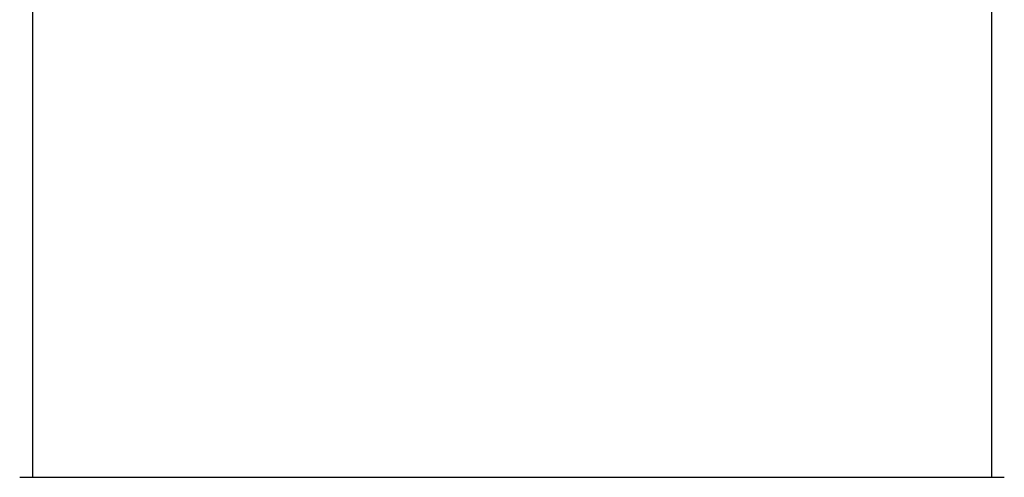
# Model space of a CAD drawing. Header units: millimetres. Extents: x 56 to 3776, y 27 to 364.
# Tile 10 of 15: x 414 to 433, y 257 to 266. Entities that reach past the tile are written whole.
import ezdxf

# ---------------------------------------------------------------- set-up
doc = ezdxf.new("R2010")
doc.units = ezdxf.units.MM
doc.layers.add('DETAIL', color=2, linetype='Continuous')

msp = doc.modelspace()

# ---------------------------------------------------------------- linework, layer by layer
at = {"layer": 'DETAIL'}
for p, q in [((413.829, 266.508), (413.829, 256.753)), ((432.329, 265.874), (432.329, 256.753)), ((413.579, 256.753), (418.329, 256.753)), ((418.329, 256.753), (427.829, 256.753)), ((427.829, 256.753), (432.579, 256.753))]:
    msp.add_line(p, q, dxfattribs=at)

doc.saveas('drawing.dxf')
